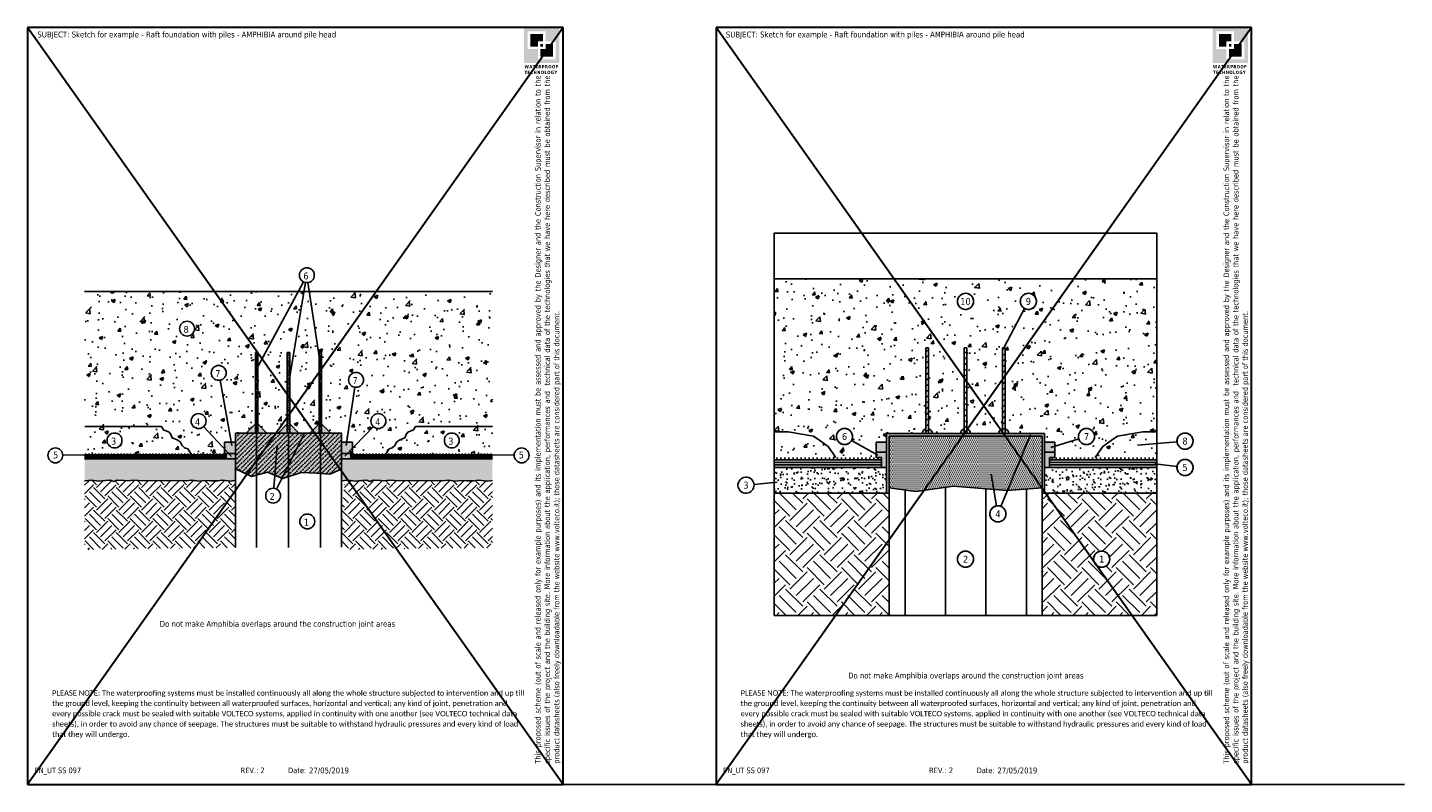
# Model space of a CAD drawing. Header units: millimetres. Extents: x 3188 to 3317, y 1506 to 1536.
# Tile 1 of 3: x 3188 to 3242, y 1506 to 1536. Entities that reach past the tile are written whole.
import ezdxf
from ezdxf.enums import TextEntityAlignment as Align

# ---------------------------------------------------------------- set-up
doc = ezdxf.new("R2010")
doc.units = ezdxf.units.MM
doc.linetypes.add('CONTINUA', pattern=[0])
doc.linetypes.add('TRATTEGGIATA2', pattern=[22, 16, -6])
for name, color, linetype in [('107', 7, 'CONTINUA'), ('146', 6, 'CONTINUA'), ('165', 7, 'CONTINUA'), ('RISULTATO_HIDDEN_____3D_-_2D', 7, 'CONTINUA')]:
    doc.layers.add(name, color=color, linetype=linetype)
doc.layers.add('contorno', color=6, linetype='Continuous', plot=False)
doc.layers.add('nascosto', color=7, linetype='Continuous', lineweight=25, plot=False)
doc.styles.add('tahoma', font='tahoma.ttf', dxfattribs={"height": 0.3})
pattern_1 = [(45, (-77699.24076, 10004.65255), (6e-17, 0.8838834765), [0.625, -0.625]), (45, (-77699.4065, 10004.8183), (6e-17, 0.8838834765), [0.625, -0.625]), (45, (-77699.5722, 10004.984), (6e-17, 0.8838834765), [0.625, -0.625]), (135, (-77699.5722, 10005.0945), (-0.8838834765, 1e-16), [0.625, -0.625]), (135, (-77699.4065, 10005.2602), (-0.8838834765, 1e-16), [0.625, -0.625]), (135, (-77699.24076, 10005.42594), (-0.8838834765, 1e-16), [0.625, -0.625])]
pattern_2 = [(50, (-1238.8604, -1049.97), (1.45747735, -0.12751268), [0.1524, -1.6764]), (355, (-1238.8604, -1049.97), (-0.28194737, 1.52845476), [0.12192, -1.34112467]), (100.451445, (-1238.7389, -1049.9807), (1.17552998, 1.400942), [0.12952007, -1.42472196]), (46.1842, (-1238.8604, -1049.5636), (2.1686323, -0.3363386), [0.2286, -2.5146]), (96.635558, (-1238.6796, -1049.5917), (1.8992331, 1.979409), [0.1942802, -2.1370849]), (351.18415, (-1238.8604, -1049.5636), (1.8992331, 1.979409), [0.1828797, -2.0116779]), (21, (-1238.6572, -1049.6652), (1.21291513, -0.81812159), [0.1524, -1.6764]), (326, (-1238.6572, -1049.6652), (0.49441623, 1.47350373), [0.12192, -1.34112]), (71.451445, (-1238.5561, -1049.7334), (1.70733135, 0.65538215), [0.12952007, -1.4247195]), (37.5, (-1238.86036, -1049.97005), (0.024708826, 0.67644031), [0, -1.324864, 0, -1.36144, 0, -1.3462]), (7.5, (-1238.86036, -1049.97005), (0.5345573, 0.8014446), [0, -0.776224, 0, -1.294384, 0, -0.51308]), (327.5, (-1239.3135, -1049.97005), (1.08472476, -0.04582995), [0, -0.508, 0, -1.58496, 0, -2.10312]), (317.5, (-1239.5167, -1049.97), (1.18503345, 0.20341193), [0, -0.6604, 0, -1.052576, 0, -1.49352])]

msp = doc.modelspace()

# ---------------------------------------------------------------- hatches: boundary and pattern name
h = msp.add_hatch(color=252)
h.dxf.hatch_style = 1
h.paths.add_polyline_path([(3208.952, 1535.983), (3207.564, 1535.983), (3207.564, 1534.594), (3208.952, 1534.594)])
h.paths.add_polyline_path([(3207.708, 1535.134), (3207.708, 1535.836), (3208.411, 1535.836), (3208.411, 1535.443), (3208.807, 1535.443), (3208.807, 1534.741), (3208.105, 1534.741), (3208.105, 1535.134)], flags=16)
h.paths.add_polyline_path([(3207.812, 1535.238), (3207.812, 1535.732), (3208.307, 1535.732), (3208.307, 1535.443), (3208.105, 1535.443), (3208.105, 1535.238)], flags=0)
h.paths.add_polyline_path([(3208.208, 1535.134), (3208.411, 1535.134), (3208.411, 1535.339), (3208.703, 1535.339), (3208.703, 1534.845), (3208.208, 1534.845)], flags=0)
h.paths.add_polyline_path([(3208.208, 1535.238), (3208.208, 1535.339), (3208.307, 1535.339), (3208.307, 1535.238)], flags=0)
h.paths.add_polyline_path([(3208.307, 1535.732), (3207.812, 1535.732), (3207.812, 1535.238), (3208.105, 1535.238), (3208.105, 1535.443), (3208.307, 1535.443)], flags=0)
h.paths.add_polyline_path([(3208.307, 1535.339), (3208.208, 1535.339), (3208.208, 1535.238), (3208.307, 1535.238)], flags=0)
h.paths.add_polyline_path([(3208.703, 1535.339), (3208.411, 1535.339), (3208.411, 1535.134), (3208.208, 1535.134), (3208.208, 1534.845), (3208.703, 1534.845)], flags=0)
h = msp.add_hatch(color=252)
h.dxf.hatch_style = 1
h.paths.add_polyline_path([(3235.952, 1535.983), (3234.564, 1535.983), (3234.564, 1534.594), (3235.952, 1534.594)])
h.paths.add_polyline_path([(3234.708, 1535.134), (3234.708, 1535.836), (3235.411, 1535.836), (3235.411, 1535.443), (3235.807, 1535.443), (3235.807, 1534.741), (3235.105, 1534.741), (3235.105, 1535.134)], flags=16)
h.paths.add_polyline_path([(3234.812, 1535.238), (3234.812, 1535.732), (3235.307, 1535.732), (3235.307, 1535.443), (3235.105, 1535.443), (3235.105, 1535.238)], flags=0)
h.paths.add_polyline_path([(3235.208, 1535.134), (3235.411, 1535.134), (3235.411, 1535.339), (3235.703, 1535.339), (3235.703, 1534.845), (3235.208, 1534.845)], flags=0)
h.paths.add_polyline_path([(3235.208, 1535.238), (3235.208, 1535.339), (3235.307, 1535.339), (3235.307, 1535.238)], flags=0)
h.paths.add_polyline_path([(3235.307, 1535.732), (3234.812, 1535.732), (3234.812, 1535.238), (3235.105, 1535.238), (3235.105, 1535.443), (3235.307, 1535.443)], flags=0)
h.paths.add_polyline_path([(3235.307, 1535.339), (3235.208, 1535.339), (3235.208, 1535.238), (3235.307, 1535.238)], flags=0)
h.paths.add_polyline_path([(3235.703, 1535.339), (3235.411, 1535.339), (3235.411, 1535.134), (3235.208, 1535.134), (3235.208, 1534.845), (3235.703, 1534.845)], flags=0)
h = msp.add_hatch(color=252)
h.dxf.hatch_style = 1
h.paths.add_polyline_path([(3208.307, 1535.732), (3207.812, 1535.732), (3207.812, 1535.238), (3208.105, 1535.238), (3208.105, 1535.443), (3208.307, 1535.443)])
h = msp.add_hatch(color=252)
h.dxf.hatch_style = 1
h.paths.add_polyline_path([(3208.307, 1535.339), (3208.208, 1535.339), (3208.208, 1535.238), (3208.307, 1535.238)])
h = msp.add_hatch(color=252)
h.dxf.hatch_style = 1
h.paths.add_polyline_path([(3208.703, 1535.339), (3208.411, 1535.339), (3208.411, 1535.134), (3208.208, 1535.134), (3208.208, 1534.845), (3208.703, 1534.845)])
h = msp.add_hatch(color=252)
h.dxf.hatch_style = 1
h.paths.add_polyline_path([(3235.307, 1535.732), (3234.812, 1535.732), (3234.812, 1535.238), (3235.105, 1535.238), (3235.105, 1535.443), (3235.307, 1535.443)])
h = msp.add_hatch(color=252)
h.dxf.hatch_style = 1
h.paths.add_polyline_path([(3235.307, 1535.339), (3235.208, 1535.339), (3235.208, 1535.238), (3235.307, 1535.238)])
h = msp.add_hatch(color=252)
h.dxf.hatch_style = 1
h.paths.add_polyline_path([(3235.703, 1535.339), (3235.411, 1535.339), (3235.411, 1535.134), (3235.208, 1535.134), (3235.208, 1534.845), (3235.703, 1534.845)])
h = msp.add_hatch()
h.set_pattern_fill('AR-CONC', color=256, scale=0.008)
h.set_pattern_definition(pattern_2)
h.paths.add_polyline_path([(3223.326, 1523.419), (3223.426, 1523.419), (3223.426, 1520.242, -0.341999), (3223.576, 1520.048), (3224.676, 1520.048, -0.341999), (3224.826, 1520.242), (3224.826, 1523.419), (3224.926, 1523.419), (3224.926, 1520.242, -0.341999), (3225.076, 1520.048), (3226.176, 1520.048, -0.341999), (3226.326, 1520.242), (3226.326, 1523.419), (3226.376, 1523.419), (3227.193, 1524.959, -0.277474), (3227.025, 1525.238, -1.927188), (3227.448, 1524.94, -0.211032), (3227.193, 1524.959), (3226.376, 1523.419), (3226.426, 1523.419), (3226.426, 1520.242, -0.341999), (3226.576, 1520.048), (3227.976, 1520.048), (3227.976, 1519.718), (3228.376, 1519.718), (3228.376, 1519.553), (3229.318, 1519.841, -0.074258), (3229.305, 1519.934, -1.927188), (3229.727, 1519.636, -0.428135), (3229.318, 1519.841), (3228.376, 1519.553), (3228.376, 1519.318), (3228.376, 1519.318), (3228.376, 1519.118), (3229.961, 1519.118), (3230.267, 1519.544), (3230.594, 1519.777), (3230.841, 1519.945), (3231.836, 1520.118), (3232.376, 1520.118), (3232.376, 1526.118), (3224.876, 1526.118), (3224.876, 1525.554, -0.414214), (3225.192, 1525.238, -0.31675), (3224.982, 1524.94, -0.518891), (3224.56, 1525.238, -0.414214), (3224.876, 1525.554), (3224.876, 1526.118), (3217.376, 1526.118), (3217.376, 1520.118), (3217.915, 1520.118), (3218.91, 1519.945), (3219.158, 1519.777), (3219.484, 1519.544), (3219.79, 1519.118), (3221.376, 1519.118), (3221.376, 1519.235), (3220.406, 1519.779, -0.772315), (3219.815, 1519.934, -1.294808), (3220.406, 1519.779), (3221.376, 1519.235), (3221.376, 1519.318), (3221.376, 1519.718), (3221.776, 1519.718), (3221.776, 1520.048), (3223.176, 1520.048, -0.341999), (3223.326, 1520.242)])
at = {"linetype": 'CONTINUA'}
h = msp.add_hatch(dxfattribs=at)
h.set_pattern_fill('AR-CONC', color=256, scale=0.2)
h.set_pattern_definition([(50, (-77764.7428, 9995.1773), (1.434520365, -0.12550427), [0.15, -1.65]), (355, (-77764.7428, 9995.1773), (-0.277502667, 1.504384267), [0.12, -1.32]), (100.4514445, (-77764.6233, 9995.1669), (1.157017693, 1.378879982), [0.127480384, -1.402284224]), (46.1842, (-77764.7428, 9995.5773), (2.13448266, -0.33103856), [0.225, -2.475]), (96.6356355, (-77764.565, 9995.5498), (1.86932389, 1.9482372), [0.191220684, -2.10342752]), (351.184164, (-77764.7428, 9995.5773), (1.86932389, 1.9482372), [0.18, -1.98]), (21, (-77764.5428, 9995.4773), (1.193814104, -0.805237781), [0.15, -1.65]), (326, (-77764.5428, 9995.4773), (0.486630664, 1.45030009), [0.12, -1.32]), (71.4514447, (-77764.4433, 9995.4102), (1.680444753, 0.645062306), [0.12748038, -1.402284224]), (37.5, (-77764.7428, 9995.17735), (0.0243197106, 0.6657877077), [0, -1.304, 0, -1.34, 0, -1.325]), (7.5, (-77764.7428, 9995.17735), (0.526139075, 0.788823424), [0, -0.764, 0, -1.274, 0, -0.505]), (327.5, (-77765.1888, 9995.17735), (1.0676448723, -0.0451097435), [0, -0.5, 0, -1.56, 0, -2.07]), (317.5, (-77765.3888, 9995.17735), (1.166372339, 0.200209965), [0, -0.65, 0, -1.036, 0, -1.47])])
h.paths.add_polyline_path([(3206.325, 1525.62), (3199.144, 1525.62), (3199.51, 1523.236), (3199.625, 1523.236), (3199.625, 1520.427), (3199.982, 1520.07), (3200.399, 1520.07), (3200.399, 1519.683), (3200.607, 1519.683), (3200.931, 1521.87, -0.370395), (3200.683, 1522.159, -1), (3201.267, 1522.159, -0.459434), (3200.931, 1521.87), (3200.607, 1519.683), (3200.738, 1519.683), (3200.738, 1519.319), (3201.654, 1520.325, -0.21102), (3201.559, 1520.54, -1), (3202.142, 1520.54, -0.651501), (3201.654, 1520.325), (3200.738, 1519.319), (3200.738, 1519.266), (3202.15, 1519.266), (3202.274, 1519.446), (3202.397, 1519.491), (3202.501, 1519.582), (3202.572, 1519.724), (3202.696, 1519.809), (3202.884, 1519.88), (3202.936, 1520.016), (3203.007, 1520.107), (3203.228, 1520.198), (3203.302, 1520.334), (3206.325, 1520.334)])
h.paths.add_polyline_path([(3198.704, 1525.62), (3190.325, 1525.62), (3190.325, 1520.334), (3193.348, 1520.334), (3193.422, 1520.198), (3193.643, 1520.107), (3193.714, 1520.016), (3193.766, 1519.88), (3193.954, 1519.809), (3194.078, 1519.724), (3194.149, 1519.582), (3194.253, 1519.491), (3194.376, 1519.446), (3194.5, 1519.266), (3195.912, 1519.266), (3195.912, 1519.319), (3194.996, 1520.325, -0.651501), (3194.508, 1520.54, -1), (3195.091, 1520.54, -0.21102), (3194.996, 1520.325), (3195.912, 1519.319), (3195.912, 1519.683), (3196.088, 1519.683), (3195.641, 1522.145, -0.467782), (3195.297, 1522.432, -1), (3195.881, 1522.432, -0.3626), (3195.641, 1522.145), (3196.088, 1519.683), (3196.251, 1519.683), (3196.251, 1520.07), (3196.668, 1520.07), (3197.025, 1520.427), (3197.025, 1523.236), (3197.125, 1523.236), (3197.125, 1522.676)])
h.paths.add_polyline_path([(3194.057, 1524.166, -1), (3194.64, 1524.166, -1)], flags=16)
h.paths.add_polyline_path([(3198.938, 1525.62), (3198.704, 1525.62), (3197.125, 1522.676), (3197.125, 1520.427), (3197.482, 1520.07), (3197.918, 1520.07), (3198.275, 1520.427), (3198.275, 1523.236), (3198.375, 1523.236), (3198.375, 1522.297)])
h.paths.add_polyline_path([(3199.144, 1525.62), (3198.938, 1525.62), (3198.375, 1522.297), (3198.375, 1520.427), (3198.732, 1520.07), (3199.168, 1520.07), (3199.525, 1520.427), (3199.525, 1523.141)])
h.paths.add_polyline_path([(3193.954, 1519.809), (3193.766, 1519.88), (3193.714, 1520.016), (3193.643, 1520.107), (3193.422, 1520.198), (3193.348, 1520.334), (3190.325, 1520.334), (3190.325, 1519.266), (3194.5, 1519.266), (3194.376, 1519.446), (3194.253, 1519.491), (3194.149, 1519.582), (3194.078, 1519.724)], flags=17)
h.paths.add_polyline_path([(3191.21, 1519.78, -1), (3191.794, 1519.78, -1)], flags=16)
h.paths.add_polyline_path([(3206.325, 1520.334), (3203.302, 1520.334), (3203.228, 1520.198), (3203.007, 1520.107), (3202.936, 1520.016), (3202.884, 1519.88), (3202.696, 1519.809), (3202.572, 1519.724), (3202.501, 1519.582), (3202.397, 1519.491), (3202.274, 1519.446), (3202.15, 1519.266), (3206.325, 1519.266)])
h.paths.add_polyline_path([(3205.021, 1519.78, -1), (3204.437, 1519.78, -1)], flags=16)
h.paths.add_polyline_path([(3194.14, 1523.926), (3194.484, 1523.926), (3194.484, 1524.349), (3194.14, 1524.349)], flags=24)
h.paths.add_polyline_path([(3191.294, 1519.541), (3191.638, 1519.541), (3191.638, 1519.963), (3191.294, 1519.963)], flags=24)
h.paths.add_polyline_path([(3204.521, 1519.541), (3204.864, 1519.541), (3204.864, 1519.963), (3204.521, 1519.963)], flags=24)
h = msp.add_hatch()
h.set_pattern_fill('ANSI31', color=256, scale=0.05)
h.set_pattern_definition([(45, (-1152.64789, -1049.03923), (-0.1122532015, 0.1122532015), [])])
h.paths.add_polyline_path([(3223.426, 1523.419), (3223.326, 1523.419), (3223.326, 1520.048), (3223.426, 1520.048)])
h.paths.add_polyline_path([(3224.926, 1523.419), (3224.826, 1523.419), (3224.826, 1520.048), (3224.926, 1520.048)])
h.paths.add_polyline_path([(3226.426, 1523.419), (3226.326, 1523.419), (3226.326, 1520.048), (3226.426, 1520.048)])
h = msp.add_hatch(dxfattribs=at)
h.set_pattern_fill('ANSI31', color=256, scale=0.5, style=0)
h.set_pattern_definition([(45, (-77675.3653, 10006.327274), (-0.044194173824, 0.044194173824), [])])
h.paths.add_polyline_path([(3197.125, 1523.236), (3197.025, 1523.236), (3197.025, 1520.07), (3197.125, 1520.07)])
h.paths.add_polyline_path([(3198.375, 1523.236), (3198.275, 1523.236), (3198.275, 1520.07), (3198.375, 1520.07)])
h.paths.add_polyline_path([(3199.625, 1522.491), (3199.525, 1523.141), (3199.525, 1520.07), (3199.625, 1520.07)])
h.paths.add_polyline_path([(3199.625, 1523.236), (3199.525, 1523.236), (3199.525, 1523.141), (3199.625, 1522.491)])
h = msp.add_hatch(color=133, dxfattribs=at)
h.dxf.hatch_style = 1
h.paths.add_polyline_path([(3197.025, 1520.427), (3196.668, 1520.07), (3197.025, 1520.07)])
h.paths.add_polyline_path([(3197.125, 1520.427), (3197.125, 1520.07), (3197.482, 1520.07)])
h = msp.add_hatch(color=133, dxfattribs=at)
h.dxf.hatch_style = 1
h.paths.add_polyline_path([(3198.275, 1520.427), (3197.918, 1520.07), (3198.275, 1520.07)])
h.paths.add_polyline_path([(3198.375, 1520.427), (3198.375, 1520.07), (3198.732, 1520.07)])
h = msp.add_hatch(color=133, dxfattribs=at)
h.dxf.hatch_style = 1
h.paths.add_polyline_path([(3199.525, 1520.427), (3199.168, 1520.07), (3199.525, 1520.07)])
h.paths.add_polyline_path([(3199.625, 1520.427), (3199.625, 1520.07), (3199.982, 1520.07)])
h = msp.add_hatch()
h.set_pattern_fill('AR-CONC', color=256, scale=0.008)
h.set_pattern_definition(pattern_2)
h.paths.add_polyline_path([(3232.376, 1520.118), (3231.836, 1520.118), (3230.841, 1519.945), (3230.594, 1519.777), (3230.267, 1519.544), (3229.961, 1519.118), (3232.376, 1519.118)])
h.paths.add_polyline_path([(3219.484, 1519.544), (3219.158, 1519.777), (3218.91, 1519.945), (3217.915, 1520.118), (3217.376, 1520.118), (3217.376, 1519.118), (3219.79, 1519.118)])
at = {"true_color": 0xf8991e}
h = msp.add_hatch(color=30, dxfattribs=at)
h.dxf.hatch_style = 1
h.paths.add_polyline_path([(3223.326, 1520.242, 0.341999), (3223.176, 1520.048), (3223.326, 1520.048)])
h.paths.add_polyline_path([(3223.426, 1520.242), (3223.426, 1520.048), (3223.576, 1520.048, 0.341999)])
h.paths.add_polyline_path([(3224.826, 1520.242, 0.341999), (3224.676, 1520.048), (3224.826, 1520.048)])
h.paths.add_polyline_path([(3224.926, 1520.242), (3224.926, 1520.048), (3225.076, 1520.048, 0.341999)])
h.paths.add_polyline_path([(3226.326, 1520.242, 0.341999), (3226.176, 1520.048), (3226.326, 1520.048)])
h.paths.add_polyline_path([(3226.426, 1520.242), (3226.426, 1520.048), (3226.576, 1520.048, 0.341999)])
at = {"linetype": 'CONTINUA'}
h = msp.add_hatch(color=1, dxfattribs=at)
h.dxf.hatch_style = 1
h.paths.add_polyline_path([(3195.816, 1519.452), (3195.816, 1519.266), (3195.99, 1519.266)], flags=17)
h.paths.add_polyline_path([(3196.251, 1519.715), (3195.816, 1519.715), (3195.816, 1519.452), (3195.99, 1519.266), (3196.251, 1519.266)])
h.paths.add_polyline_path([(3200.837, 1519.715), (3200.402, 1519.715), (3200.402, 1519.266), (3200.837, 1519.266)])
h = msp.add_hatch(color=253, dxfattribs=at)
h.dxf.hatch_style = 1
h.paths.add_polyline_path([(3197.075, 1520.07), (3196.251, 1520.07), (3196.251, 1518.676), (3196.251, 1518.662), (3196.873, 1518.366), (3197.075, 1518.423)])
h.paths.add_polyline_path([(3198.325, 1520.07), (3197.075, 1520.07), (3197.075, 1518.423), (3197.497, 1518.542), (3198.066, 1518.303), (3198.325, 1518.821)])
h.paths.add_polyline_path([(3198.95, 1520.07), (3198.325, 1520.07), (3198.325, 1518.821)], flags=17)
h.paths.add_polyline_path([(3198.325, 1518.821), (3198.066, 1518.303), (3198.1, 1518.288), (3198.325, 1518.361)])
h.paths.add_polyline_path([(3199.575, 1520.07), (3198.95, 1520.07), (3198.325, 1518.821), (3198.325, 1518.361), (3198.822, 1518.522), (3199.406, 1518.503), (3199.575, 1518.49)])
h.paths.add_polyline_path([(3200.399, 1520.07), (3199.575, 1520.07), (3199.575, 1518.49), (3199.952, 1518.464), (3200.399, 1518.656)])
h = msp.add_hatch(dxfattribs=at)
h.set_pattern_fill('ANSI36', color=256, style=0)
h.set_pattern_definition([(45, (-77764.74282, 9995.17735), (0.06629126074, 0.24306795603), [0.3125, -0.0625, 0, -0.0625])])
h.paths.add_polyline_path([(3197.075, 1520.07), (3196.251, 1520.07), (3196.251, 1518.662), (3196.873, 1518.366), (3197.075, 1518.423)])
h.paths.add_polyline_path([(3198.325, 1520.07), (3197.075, 1520.07), (3197.075, 1518.423), (3197.497, 1518.542), (3198.1, 1518.288), (3198.325, 1518.361)])
edge = h.paths.add_edge_path()
edge.add_line((3199.575, 1520.07), (3198.325, 1520.07))
edge.add_line((3198.325, 1520.07), (3198.325, 1519.631))
edge.add_line((3198.325, 1519.631), (3198.325, 1518.951))
edge.add_line((3198.325, 1518.951), (3198.325, 1518.361))
edge.add_line((3198.325, 1518.361), (3198.822, 1518.522))
edge.add_line((3198.822, 1518.522), (3199.406, 1518.503))
edge.add_line((3199.406, 1518.503), (3199.575, 1518.49))
edge.add_line((3199.575, 1518.49), (3199.575, 1520.07))
h.paths.add_polyline_path([(3200.399, 1520.07), (3200.029, 1520.07), (3199.575, 1520.07), (3199.575, 1518.49), (3199.952, 1518.464), (3200.399, 1518.656)])
h = msp.add_hatch(color=1)
h.dxf.hatch_style = 1
h.paths.add_polyline_path([(3221.776, 1519.718), (3221.376, 1519.718), (3221.376, 1519.318), (3221.776, 1519.318)])
h.paths.add_polyline_path([(3228.376, 1519.718), (3227.976, 1519.718), (3227.976, 1519.318), (3228.376, 1519.318)])
h = msp.add_hatch(color=146)
h.dxf.hatch_style = 1
h.paths.add_polyline_path([(3227.976, 1520.048), (3221.776, 1520.048), (3221.776, 1517.718), (3221.876, 1517.718), (3221.876, 1519.948), (3227.876, 1519.948), (3227.876, 1517.718), (3227.976, 1517.718)])
h = msp.add_hatch(color=253)
h.dxf.hatch_style = 1
h.paths.add_polyline_path([(3227.876, 1519.948), (3221.876, 1519.948), (3221.876, 1517.918), (3222.922, 1517.784), (3224.403, 1517.989), (3226.51, 1517.814), (3227.876, 1517.918)])
h = msp.add_hatch()
h.set_pattern_fill('DOTS', color=256, scale=0.05)
h.set_pattern_definition([(0, (-1152.64789, -1049.970045), (0.0396875, 0.079375), [0, -0.079375])])
h.paths.add_polyline_path([(3227.876, 1519.948), (3221.876, 1519.948), (3221.876, 1517.918), (3222.922, 1517.784), (3224.403, 1517.989), (3226.51, 1517.814), (3227.876, 1517.918)])
h = msp.add_hatch(dxfattribs=at)
h.set_pattern_fill('LINE', color=256, angle=90)
h.set_pattern_definition([(90, (-77764.74282, 9995.17735), (-0.125, 8e-18), [])])
h.paths.add_polyline_path([(3195.884, 1519.216), (3195.884, 1519.266), (3190.325, 1519.266), (3190.325, 1519.216)])
h.paths.add_polyline_path([(3200.769, 1519.266), (3200.769, 1519.216), (3206.325, 1519.216), (3206.325, 1519.266)])
h = msp.add_hatch(color=4, dxfattribs=at)
h.dxf.hatch_style = 1
h.paths.add_polyline_path([(3195.884, 1519.216), (3190.325, 1519.216), (3190.325, 1519.166), (3195.884, 1519.166)])
h.paths.add_polyline_path([(3195.884, 1519.116), (3190.325, 1519.116), (3190.325, 1519.066), (3195.884, 1519.066)])
h.paths.add_polyline_path([(3206.325, 1519.216), (3200.769, 1519.216), (3200.769, 1519.166), (3206.325, 1519.166)])
h.paths.add_polyline_path([(3206.325, 1519.116), (3200.769, 1519.116), (3200.769, 1519.066), (3206.325, 1519.066)])
h = msp.add_hatch(dxfattribs=at)
h.set_pattern_fill('AR-SAND', color=256, scale=0.2)
h.set_pattern_definition([(37.5, (-77764.74282, 9995.17735), (-0.0125986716, 0.3853647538), [0, -0.304, 0, -0.34, 0, -0.325]), (7.5, (-77764.7428, 9995.17735), (0.353955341, 0.564429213), [0, -0.164, 0, -0.274, 0, -0.105]), (327.5, (-77764.9888, 9995.17735), (0.6228283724, 0.0011318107), [0, -0.1, 0, -0.36, 0, -0.47]), (317.5, (-77764.9888, 9995.17735), (0.601225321, 0.175535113), [0, -0.05, 0, -0.236, 0, -0.27])])
h.paths.add_polyline_path([(3196.251, 1519.066), (3190.328, 1519.066), (3190.325, 1518.199), (3190.6, 1518.218), (3190.882, 1518.188), (3191.145, 1518.206), (3191.328, 1518.218), (3191.469, 1518.175), (3191.593, 1518.22), (3191.875, 1518.213), (3192.01, 1518.195), (3192.246, 1518.22), (3192.618, 1518.193), (3192.915, 1518.213), (3193.163, 1518.195), (3193.309, 1518.213), (3193.591, 1518.199), (3193.983, 1518.215), (3194.314, 1518.199), (3194.53, 1518.217), (3194.819, 1518.188), (3195.04, 1518.215), (3195.269, 1518.199), (3195.549, 1518.201), (3195.72, 1518.221), (3196.074, 1518.188), (3196.251, 1518.219)])
h.paths.add_polyline_path([(3206.325, 1519.066), (3200.399, 1519.066), (3200.399, 1518.656), (3200.399, 1518.2), (3200.654, 1518.218), (3200.935, 1518.188), (3201.199, 1518.206), (3201.381, 1518.218), (3201.523, 1518.175), (3201.647, 1518.22), (3201.928, 1518.213), (3202.063, 1518.195), (3202.3, 1518.22), (3202.671, 1518.193), (3202.969, 1518.213), (3203.217, 1518.195), (3203.363, 1518.213), (3203.645, 1518.199), (3204.037, 1518.215), (3204.368, 1518.199), (3204.584, 1518.217), (3204.872, 1518.188), (3205.093, 1518.215), (3205.323, 1518.199), (3205.602, 1518.201), (3205.773, 1518.221), (3206.127, 1518.188), (3206.325, 1518.209)])
h = msp.add_hatch(color=133, dxfattribs=at)
h.dxf.hatch_style = 1
h.paths.add_polyline_path([(3196.251, 1519.266), (3195.884, 1519.266), (3195.884, 1519.066), (3196.251, 1519.066)])
h.paths.add_polyline_path([(3200.769, 1519.266), (3200.399, 1519.266), (3200.399, 1519.066), (3200.769, 1519.066)])
h = msp.add_hatch()
h.set_pattern_fill('LINE', color=256, scale=0.05, angle=90)
h.set_pattern_definition([(90, (-1013.21162, -1047.28296), (-0.15875, 1e-17), [])])
h.paths.add_polyline_path([(3228.176, 1519.118), (3228.176, 1519.018), (3232.376, 1519.018), (3232.376, 1519.118)])
h.paths.add_polyline_path([(3221.576, 1519.018), (3221.576, 1519.118), (3217.376, 1519.118), (3217.376, 1519.018)])
at = {"true_color": 0xf8991e}
h = msp.add_hatch(color=30, dxfattribs=at)
h.dxf.hatch_style = 1
h.paths.add_polyline_path([(3221.776, 1519.318), (3221.376, 1519.318), (3221.376, 1519.118), (3221.576, 1519.118), (3221.576, 1518.718), (3221.776, 1518.718)])
h.paths.add_polyline_path([(3228.376, 1519.318), (3227.976, 1519.318), (3227.976, 1518.718), (3228.176, 1518.718), (3228.176, 1519.118), (3228.376, 1519.118)])
h = msp.add_hatch(color=4)
h.dxf.hatch_style = 1
h.paths.add_polyline_path([(3228.176, 1519.018), (3228.176, 1518.918), (3232.376, 1518.918), (3232.376, 1519.018)])
h.paths.add_polyline_path([(3228.176, 1518.818), (3228.176, 1518.718), (3232.376, 1518.718), (3232.376, 1518.818)])
h.paths.add_polyline_path([(3221.576, 1518.918), (3221.576, 1519.018), (3217.376, 1519.018), (3217.376, 1518.918)])
h.paths.add_polyline_path([(3221.576, 1518.718), (3221.576, 1518.818), (3217.376, 1518.818), (3217.376, 1518.718)])
h = msp.add_hatch()
h.set_pattern_fill('AR-SAND', color=256, scale=0.008)
h.set_pattern_definition([(37.5, (-1013.21162, -1047.28296), (-0.01280025, 0.39153059), [0, -0.308864, 0, -0.34544, 0, -0.3302]), (7.5, (-1013.2116, -1047.28296), (0.359618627, 0.57346008), [0, -0.166624, 0, -0.278384, 0, -0.10668]), (327.5, (-1013.46156, -1047.28296), (0.632793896, 0.001149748), [0, -0.1016, 0, -0.36576, 0, -0.47752]), (317.5, (-1013.46156, -1047.28296), (0.61084516, 0.17834346), [0, -0.0508, 0, -0.239776, 0, -0.27432])])
h.paths.add_polyline_path([(3221.776, 1517.718), (3221.776, 1518.718), (3217.376, 1518.718), (3217.376, 1517.718)])
h.paths.add_polyline_path([(3227.976, 1518.718), (3227.976, 1517.718), (3232.376, 1517.718), (3232.376, 1518.718)])
at = {"linetype": 'CONTINUA'}
h = msp.add_hatch(dxfattribs=at)
h.set_pattern_fill('EARTH', color=8, scale=2.5, angle=45, style=0)
h.set_pattern_definition(pattern_1)
h.paths.add_polyline_path([(3190.325, 1517.98), (3190.325, 1515.5), (3196.251, 1515.575), (3196.251, 1518.219), (3196.074, 1518.188), (3195.72, 1518.221), (3195.549, 1518.201), (3195.269, 1518.199), (3195.04, 1518.215), (3194.819, 1518.188), (3194.53, 1518.217), (3194.314, 1518.199), (3193.983, 1518.215), (3193.591, 1518.199), (3193.309, 1518.213), (3193.163, 1518.195), (3192.915, 1518.213), (3192.618, 1518.193), (3192.246, 1518.22), (3192.01, 1518.195), (3191.875, 1518.213), (3191.593, 1518.22), (3191.469, 1518.175), (3191.328, 1518.218), (3191.145, 1518.206), (3190.882, 1518.188), (3190.6, 1518.218), (3190.345, 1518.2)])
h = msp.add_hatch(dxfattribs=at)
h.set_pattern_fill('EARTH', color=8, scale=2.5, angle=45, style=0)
h.set_pattern_definition(pattern_1)
h.paths.add_polyline_path([(3206.325, 1515.574), (3206.325, 1518.2), (3206.255, 1518.188), (3205.901, 1518.221), (3205.73, 1518.201), (3205.451, 1518.199), (3205.221, 1518.215), (3205, 1518.188), (3204.712, 1518.217), (3204.495, 1518.199), (3204.164, 1518.215), (3203.773, 1518.199), (3203.491, 1518.213), (3203.344, 1518.195), (3203.097, 1518.213), (3202.799, 1518.193), (3202.427, 1518.22), (3202.191, 1518.195), (3202.056, 1518.213), (3201.775, 1518.22), (3201.651, 1518.175), (3201.509, 1518.218), (3201.327, 1518.206), (3201.063, 1518.188), (3200.782, 1518.218), (3200.527, 1518.2), (3200.402, 1516.848), (3200.419, 1515.499)])
h = msp.add_hatch()
h.set_pattern_fill('LINE', color=256, scale=0.5, angle=90)
h.set_pattern_definition([(90, (-1152.6479, -1049.97), (-1.5875, 1e-16), [])])
h.paths.add_polyline_path([(3227.876, 1517.918), (3226.51, 1517.814), (3225.759, 1517.876), (3226.03, 1517.195, -0.530163), (3226.463, 1516.901, -0.31675), (3226.254, 1516.603, -0.518891), (3225.831, 1516.901, -0.307051), (3226.03, 1517.195), (3225.759, 1517.876), (3224.403, 1517.989), (3222.922, 1517.784), (3221.876, 1517.918), (3221.876, 1512.918), (3227.876, 1512.918)])
h.paths.add_polyline_path([(3224.982, 1514.826, -0.518891), (3224.56, 1515.124, -1.927188)], flags=16)
h.paths.add_polyline_path([(3224.705, 1514.917), (3225.046, 1514.917), (3225.046, 1515.33), (3224.705, 1515.33)], flags=8)
h = msp.add_hatch(dxfattribs=at)
h.set_pattern_fill('EARTH', color=8, scale=0.15, angle=45, style=0)
h.set_pattern_definition([(45, (-1152.6479, -1049.97), (0, 1.34703842), [0.9525, -0.9525]), (45, (-1152.9005, -1049.7175), (0, 1.34703842), [0.9525, -0.9525]), (45, (-1153.153, -1049.4649), (0, 1.34703842), [0.9525, -0.9525]), (135, (-1153.153, -1049.2965), (-1.34703842, 0), [0.9525, -0.9525]), (135, (-1152.9005, -1049.044), (-1.34703842, 0), [0.9525, -0.9525]), (135, (-1152.6479, -1048.7914), (-1.34703842, 0), [0.9525, -0.9525])])
h.paths.add_polyline_path([(3232.376, 1517.718), (3227.876, 1517.718), (3227.876, 1512.918), (3232.376, 1512.918)])
h.paths.add_polyline_path([(3230.323, 1514.826, -0.518891), (3229.9, 1515.124, -1.927188)], flags=16)
h.paths.add_polyline_path([(3221.876, 1517.718), (3217.376, 1517.718), (3217.376, 1512.918), (3221.876, 1512.918)])
h.paths.add_polyline_path([(3230.047, 1514.92), (3230.385, 1514.92), (3230.385, 1515.327), (3230.047, 1515.327)], flags=8)

# ---------------------------------------------------------------- linework, layer by layer
for p, q in [((3217.376, 1526.118), (3232.376, 1526.118)), ((3227.193, 1524.959), (3226.376, 1523.419)), ((3223.326, 1520.048), (3223.326, 1523.419)), ((3223.326, 1523.419), (3223.426, 1523.419)), ((3223.426, 1520.048), (3223.426, 1523.419)), ((3224.826, 1520.048), (3224.826, 1523.419)), ((3224.826, 1523.419), (3224.926, 1523.419)), ((3224.926, 1520.048), (3224.926, 1523.419)), ((3226.326, 1520.048), (3226.326, 1523.419)), ((3226.326, 1523.419), (3226.426, 1523.419)), ((3226.426, 1520.048), (3226.426, 1523.419)), ((3217.915, 1520.118), (3217.376, 1520.118)), ((3218.91, 1519.945), (3217.915, 1520.118)), ((3230.841, 1519.945), (3231.836, 1520.118)), ((3231.836, 1520.118), (3232.376, 1520.118)), ((3219.158, 1519.777), (3218.91, 1519.945)), ((3219.484, 1519.544), (3219.158, 1519.777)), ((3220.406, 1519.779), (3221.433, 1519.203)), ((3221.376, 1519.718), (3221.376, 1519.318)), ((3221.376, 1519.718), (3221.776, 1519.718)), ((3221.776, 1520.048), (3221.776, 1517.718)), ((3221.776, 1520.048), (3227.976, 1520.048)), ((3221.876, 1519.948), (3221.876, 1512.918)), ((3221.876, 1519.948), (3227.876, 1519.948)), ((3223.576, 1520.048), (3223.176, 1520.048)), ((3225.076, 1520.048), (3224.676, 1520.048)), ((3226.576, 1520.048), (3226.176, 1520.048)), ((3226.268, 1517.193), (3227.424, 1520.006)), ((3227.876, 1519.948), (3227.876, 1512.918)), ((3227.976, 1520.048), (3227.976, 1517.718)), ((3228.376, 1519.718), (3227.976, 1519.718)), ((3229.318, 1519.841), (3228.219, 1519.505)), ((3228.376, 1519.718), (3228.376, 1519.318)), ((3230.267, 1519.544), (3230.594, 1519.777)), ((3230.594, 1519.777), (3230.841, 1519.945)), ((3233.171, 1519.729), (3231.622, 1519.599)), ((3219.79, 1519.118), (3219.484, 1519.544)), ((3221.776, 1519.318), (3221.376, 1519.318)), ((3221.376, 1519.118), (3221.376, 1519.318)), ((3221.576, 1519.118), (3221.376, 1519.118)), ((3227.976, 1519.318), (3228.376, 1519.318)), ((3228.176, 1519.118), (3228.376, 1519.118)), ((3228.376, 1519.118), (3228.376, 1519.318)), ((3229.961, 1519.118), (3230.267, 1519.544)), ((3217.376, 1519.018), (3221.576, 1519.018)), ((3217.376, 1518.918), (3221.576, 1518.918)), ((3217.376, 1518.818), (3221.576, 1518.818)), ((3217.376, 1518.718), (3221.776, 1518.718)), ((3227.976, 1518.718), (3232.376, 1518.718)), ((3228.176, 1519.018), (3232.376, 1519.018)), ((3228.176, 1518.918), (3232.376, 1518.918)), ((3228.176, 1518.818), (3232.376, 1518.818)), ((3233.172, 1518.757), (3232.303, 1518.864)), ((3216.58, 1518.054), (3217.485, 1518.14)), ((3226.093, 1517.212), (3225.877, 1518.463)), ((3217.376, 1517.718), (3221.876, 1517.718)), ((3227.876, 1517.718), (3232.376, 1517.718)), ((3215.091, 1506.283), (3209.091, 1506.283)), ((3236.091, 1506.283), (3242.091, 1506.283))]:
    msp.add_line(p, q)
for p, q in [((3197.071, 1522.575), (3198.91, 1526.005)), ((3198.998, 1525.975), (3198.349, 1522.143)), ((3199.089, 1525.975), (3199.625, 1522.491)), ((3196.107, 1519.577), (3195.641, 1522.145)), ((3200.931, 1521.87), (3200.591, 1519.577)), ((3194.996, 1520.325), (3196.095, 1519.155)), ((3201.654, 1520.325), (3200.54, 1519.164)), ((3197.746, 1517.906), (3197.887, 1519.588)), ((3198.95, 1520.07), (3197.852, 1517.876)), ((3189.473, 1519.2), (3190.435, 1519.214)), ((3190.325, 1519.166), (3195.884, 1519.166)), ((3190.325, 1519.116), (3195.884, 1519.116)), ((3190.325, 1519.066), (3196.251, 1519.066)), ((3190.328, 1519.216), (3195.884, 1519.216)), ((3195.816, 1519.266), (3196.251, 1519.266)), ((3195.884, 1519.266), (3196.251, 1519.266)), ((3195.884, 1519.266), (3195.884, 1519.066)), ((3195.912, 1519.266), (3196.151, 1519.266)), ((3200.399, 1519.066), (3206.325, 1519.066)), ((3200.769, 1519.266), (3200.402, 1519.266)), ((3200.837, 1519.266), (3200.402, 1519.266)), ((3200.769, 1519.266), (3200.769, 1519.066)), ((3200.769, 1519.216), (3206.322, 1519.216)), ((3200.769, 1519.216), (3206.322, 1519.216)), ((3200.769, 1519.166), (3206.322, 1519.166)), ((3200.769, 1519.116), (3206.325, 1519.116)), ((3207.177, 1519.2), (3206.215, 1519.214))]:
    msp.add_line(p, q, dxfattribs=at)
at = {"linetype": 'Continuous'}
for p, q in [((3197.025, 1523.236), (3197.125, 1523.236)), ((3197.025, 1520.053), (3197.025, 1523.236)), ((3197.125, 1520.07), (3197.125, 1523.236)), ((3198.275, 1523.236), (3198.375, 1523.236)), ((3198.275, 1520.07), (3198.275, 1523.236)), ((3198.375, 1520.029), (3198.375, 1523.236)), ((3199.525, 1523.236), (3199.625, 1523.236)), ((3199.525, 1520.07), (3199.525, 1523.236)), ((3199.625, 1520.07), (3199.625, 1523.236)), ((3196.668, 1520.07), (3197.025, 1520.427)), ((3197.025, 1520.07), (3197.025, 1520.22)), ((3197.482, 1520.07), (3197.125, 1520.427)), ((3197.125, 1520.07), (3197.125, 1520.22)), ((3197.918, 1520.07), (3198.275, 1520.427)), ((3198.732, 1520.07), (3198.375, 1520.427)), ((3199.168, 1520.07), (3199.525, 1520.427)), ((3199.982, 1520.07), (3199.625, 1520.427)), ((3196.875, 1520.07), (3197.025, 1520.07)), ((3197.025, 1520.053), (3197.025, 1520.07)), ((3197.125, 1520.07), (3197.275, 1520.07)), ((3198.375, 1520.07), (3198.375, 1520.029))]:
    msp.add_line(p, q, dxfattribs=at)
at = {"linetype": 'TRATTEGGIATA2'}
for p, q in [((3197.075, 1520.07), (3197.075, 1515.575)), ((3198.325, 1520.07), (3198.325, 1515.575)), ((3199.575, 1520.07), (3199.575, 1515.575))]:
    msp.add_line(p, q, dxfattribs=at)
at = {"linetype": 'CONTINUA'}
for points in [[(3194.5, 1519.266), (3194.376, 1519.446), (3194.253, 1519.491), (3194.149, 1519.582), (3194.078, 1519.724), (3193.954, 1519.809), (3193.766, 1519.88), (3193.714, 1520.016), (3193.643, 1520.107), (3193.422, 1520.198), (3193.348, 1520.334)], [(3202.15, 1519.266), (3202.274, 1519.446), (3202.397, 1519.491), (3202.501, 1519.582), (3202.572, 1519.724), (3202.696, 1519.809), (3202.884, 1519.88), (3202.936, 1520.016), (3203.007, 1520.107), (3203.228, 1520.198), (3203.302, 1520.334)], [(3196.251, 1518.676), (3196.251, 1520.07), (3200.399, 1520.07), (3200.399, 1518.656)], [(3196.222, 1518.676), (3196.873, 1518.366), (3197.497, 1518.542), (3198.1, 1518.288), (3198.822, 1518.522), (3199.406, 1518.503), (3199.952, 1518.464), (3200.434, 1518.671)], [(3190.325, 1518.199), (3190.6, 1518.218), (3190.882, 1518.188), (3191.145, 1518.206), (3191.328, 1518.218), (3191.469, 1518.175), (3191.593, 1518.22), (3191.875, 1518.213), (3192.01, 1518.195), (3192.246, 1518.22), (3192.618, 1518.193), (3192.915, 1518.213), (3193.163, 1518.195), (3193.309, 1518.213), (3193.591, 1518.199), (3193.983, 1518.215), (3194.314, 1518.199), (3194.53, 1518.217), (3194.819, 1518.188), (3195.04, 1518.215), (3195.269, 1518.199), (3195.549, 1518.201), (3195.72, 1518.221), (3196.074, 1518.188), (3196.251, 1518.219)], [(3200.399, 1518.2), (3200.654, 1518.218), (3200.935, 1518.188), (3201.199, 1518.206), (3201.381, 1518.218), (3201.523, 1518.175), (3201.647, 1518.22), (3201.928, 1518.213), (3202.063, 1518.195), (3202.3, 1518.22), (3202.671, 1518.193), (3202.969, 1518.213), (3203.217, 1518.195), (3203.363, 1518.213), (3203.645, 1518.199), (3204.037, 1518.215), (3204.368, 1518.199), (3204.584, 1518.217), (3204.872, 1518.188), (3205.093, 1518.215), (3205.323, 1518.199), (3205.602, 1518.201), (3205.773, 1518.221), (3206.127, 1518.188), (3206.325, 1518.209)]]:
    msp.add_lwpolyline(points, dxfattribs=at)
for points in [[(3195.816, 1519.715), (3196.251, 1519.715), (3196.251, 1519.266), (3195.816, 1519.266)], [(3200.837, 1519.715), (3200.402, 1519.715), (3200.402, 1519.266), (3200.837, 1519.266)]]:
    msp.add_lwpolyline(points, close=True, dxfattribs=at)
msp.add_lwpolyline([(3221.876, 1517.918), (3222.922, 1517.784), (3224.403, 1517.989), (3226.51, 1517.814), (3227.876, 1517.918)])
for centre in [(3199.045, 1526.264), (3194.349, 1524.166), (3195.589, 1522.432), (3200.975, 1522.159), (3194.799, 1520.54), (3201.851, 1520.54), (3191.502, 1519.78), (3204.729, 1519.78), (3189.182, 1519.195), (3207.468, 1519.195), (3197.722, 1517.615), (3199.062, 1516.602)]:
    msp.add_circle(centre, 0.292, dxfattribs=at)
for centre in [(3224.876, 1525.238), (3227.342, 1525.238), (3220.131, 1519.934), (3229.621, 1519.934), (3233.486, 1519.755), (3233.486, 1518.718), (3226.147, 1516.901), (3224.876, 1515.124), (3230.216, 1515.124)]:
    msp.add_circle(centre, 0.316)
for centre, start, end in [((3223.376, 1520.048), 104.4775, 180), ((3223.376, 1520.048), 0, 75.5225), ((3224.876, 1520.048), 104.4775, 180), ((3224.876, 1520.048), 0, 75.5225), ((3226.376, 1520.048), 104.4775, 180), ((3226.376, 1520.048), 0, 75.5225)]:
    msp.add_arc(centre, 0.2, start, end)
at = {"layer": '107', "color": 7, "linetype": 'CONTINUA'}
for p, q in [((3190.325, 1525.62), (3206.325, 1525.62)), ((3193.348, 1520.334), (3190.34, 1520.334)), ((3203.302, 1520.334), (3206.325, 1520.334)), ((3196.621, 1520.07), (3196.251, 1520.07)), ((3196.251, 1515.575), (3196.251, 1520.07)), ((3196.621, 1520.07), (3197.025, 1520.07)), ((3197.125, 1520.07), (3198.275, 1520.07)), ((3198.325, 1518.951), (3198.325, 1519.631)), ((3199.625, 1520.07), (3200.399, 1520.07)), ((3200.029, 1520.07), (3200.399, 1520.07)), ((3200.399, 1515.59), (3200.399, 1520.07))]:
    msp.add_line(p, q, dxfattribs=at)
at = {"layer": '165', "color": 7}
for p, q in [((3221.576, 1519.118), (3221.576, 1518.718)), ((3228.176, 1519.118), (3228.176, 1518.718))]:
    msp.add_line(p, q, dxfattribs=at)
at = {"layer": 'contorno', "color": 3}
msp.add_lwpolyline([(3217.376, 1512.918), (3232.376, 1512.918), (3232.376, 1527.918), (3217.376, 1527.918)], close=True, dxfattribs=at)
msp.add_lwpolyline([(3217.376, 1512.918), (3232.376, 1512.918), (3232.376, 1527.918), (3217.376, 1527.918)], close=True, dxfattribs=at)
at = {"layer": 'nascosto', "color": 1, "linetype": 'CONTINUA', "lineweight": 30}
for p, q in [((3188.091, 1535.983), (3188.091, 1506.283)), ((3209.091, 1535.983), (3188.091, 1535.983)), ((3209.091, 1506.283), (3188.091, 1535.983)), ((3209.091, 1535.983), (3188.091, 1506.283)), ((3209.091, 1506.283), (3209.091, 1535.983)), ((3215.091, 1535.983), (3215.091, 1506.283)), ((3236.091, 1535.983), (3215.091, 1535.983)), ((3236.091, 1506.283), (3215.091, 1535.983)), ((3236.091, 1535.983), (3215.091, 1506.283)), ((3236.091, 1506.283), (3236.091, 1535.983)), ((3188.091, 1506.283), (3209.091, 1506.283)), ((3215.091, 1506.283), (3236.091, 1506.283))]:
    msp.add_line(p, q, dxfattribs=at)
at = {"layer": 'RISULTATO_HIDDEN_____3D_-_2D', "color": 7, "linetype": 'CONTINUA'}
for centre, start, end in [((3224.876, 1525.238), 289.6975, 289.0694), ((3227.342, 1525.238), 289.6975, 289.0694), ((3220.131, 1519.934), 250.9306, 250.3025), ((3229.621, 1519.934), 289.6975, 289.0694), ((3233.486, 1519.755), 289.6975, 289.0694), ((3233.486, 1518.718), 289.6975, 289.0694), ((3216.266, 1518.025), 250.9306, 250.3025), ((3226.147, 1516.901), 289.6975, 289.0694), ((3224.876, 1515.124), 289.6975, 289.0694), ((3230.216, 1515.124), 289.6975, 289.0694)]:
    msp.add_arc(centre, 0.316, start, end, dxfattribs=at)

# ---------------------------------------------------------------- texts
at = {"style": 'tahoma'}
for s, p in [('EN_UT SS 097', (3188.368, 1506.947)), ('REV.:', (3196.449, 1506.947)), ('2', (3197.225, 1506.947)), ('Date:', (3198.312, 1506.947)), ('EN_UT SS 097', (3215.368, 1506.947)), ('REV.:', (3223.449, 1506.947)), ('2', (3224.225, 1506.947)), ('Date:', (3225.312, 1506.947))]:
    msp.add_text(s, height=0.22, rotation=0.0017, dxfattribs=at).set_placement(p, align=Align.TOP_LEFT)
for p in [(3199.13, 1506.947), (3226.13, 1506.947)]:
    msp.add_text('27/05/2019', height=0.23, dxfattribs=at).set_placement(p, align=Align.TOP_LEFT)
at = {"char_height": 0.23, "attachment_point": 1, "style": 'tahoma'}
for insert in [(3188.478, 1535.824), (3215.478, 1535.824)]:
    msp.add_mtext_dynamic_manual_height_columns('\\pxa0.83333,sm1.15;SUBJECT: Sketch for example - Raft foundation with piles - AMPHIBIA around pile head', width=19.87543, gutter_width=0, heights=[2.721], dxfattribs=dict(at, insert=insert))
at = {"color": 252, "char_height": 0.13017, "attachment_point": 1, "style": 'tahoma'}
for insert in [(3207.581, 1534.508), (3234.581, 1534.508)]:
    msp.add_mtext_dynamic_manual_height_columns('{\\fTahoma|b1|i0|c0|p34;\\T1.1;WATERPROOF TECHNOLOGY}', width=1.63687, gutter_width=12.5, heights=[0], dxfattribs=dict(at, insert=insert))
at = {"char_height": 0.22, "attachment_point": 1, "rotation": 90, "style": 'tahoma'}
for insert in [(3207.995, 1507.097), (3234.995, 1507.097)]:
    msp.add_mtext_dynamic_manual_height_columns('\\pxqj;This proposed scheme (out of scale and released only for example purposes) and its implementation must be assessed and approved by the Designer and the Construction Supervisor in relation to the specific issues of the project and the building site. More information about the application, performances and  technical data of the technologies that we have here described must be obtained from the product datasheets (also freely downloadable from the website www.volteco.it); those datasheets are considered part of this document.', width=26.9233, gutter_width=0, heights=[3.545], dxfattribs=dict(at, insert=insert))
at = {"char_height": 0.23, "width": 18.51096, "attachment_point": 1, "style": 'tahoma'}
for insert in [(3193.274, 1512.699), (3220.274, 1510.672)]:
    msp.add_mtext('Do not make Amphibia overlaps around the construction joint areas', dxfattribs=dict(at, insert=insert))
at = {"color": 1, "char_height": 0.23, "width": 18.5956, "attachment_point": 1, "style": 'tahoma'}
for insert in [(3189.056, 1509.978), (3216.056, 1509.978)]:
    msp.add_mtext('\\pxa0.83333,sm1.15;{\\fCalibri|b0|i0|c0|p34;\\H0.91667x;\\C256;PLEASE NOTE: The waterproofing systems must be installed continuously all along the whole structure subjected to intervention and up till the ground level, keeping the continuity between all waterproofed surfaces, horizontal and vertical; any kind of joint, penetration and every possible crack must be sealed with suitable VOLTECO systems, applied in continuity with one another (see VOLTECO technical data sheets), in order to avoid any chance of seepage. The structures must be suitable to withstand hydraulic pressures and every kind of load that they will undergo.}', dxfattribs=dict(at, insert=insert))
at = {"layer": '146', "color": 7, "style": 'tahoma'}
for s, p in [('6', (3198.907, 1526.1)), ('8', (3194.211, 1524.002)), ('7', (3195.451, 1522.269)), ('7', (3200.837, 1521.995)), ('4', (3194.662, 1520.377)), ('4', (3201.729, 1520.377)), ('3', (3191.365, 1519.617)), ('3', (3204.591, 1519.617)), ('5', (3189.089, 1519.077)), ('5', (3207.355, 1519.077)), ('2', (3197.584, 1517.451)), ('1', (3198.924, 1516.439))]:
    msp.add_text(s, height=0.27, dxfattribs=at).set_placement(p)
at = {"layer": 'RISULTATO_HIDDEN_____3D_-_2D', "color": 7, "style": 'tahoma'}
for s, p in [('10', (3224.876, 1525.238)), ('9', (3227.342, 1525.238)), ('6', (3220.131, 1519.934)), ('7', (3229.621, 1519.934)), ('8', (3233.486, 1519.755)), ('5', (3233.486, 1518.718)), ('3', (3216.266, 1518.025)), ('4', (3226.147, 1516.901)), ('2', (3224.876, 1515.124)), ('1', (3230.216, 1515.124))]:
    msp.add_text(s, height=0.27, dxfattribs=at).set_placement(p, align=Align.MIDDLE)

doc.saveas('drawing.dxf')
